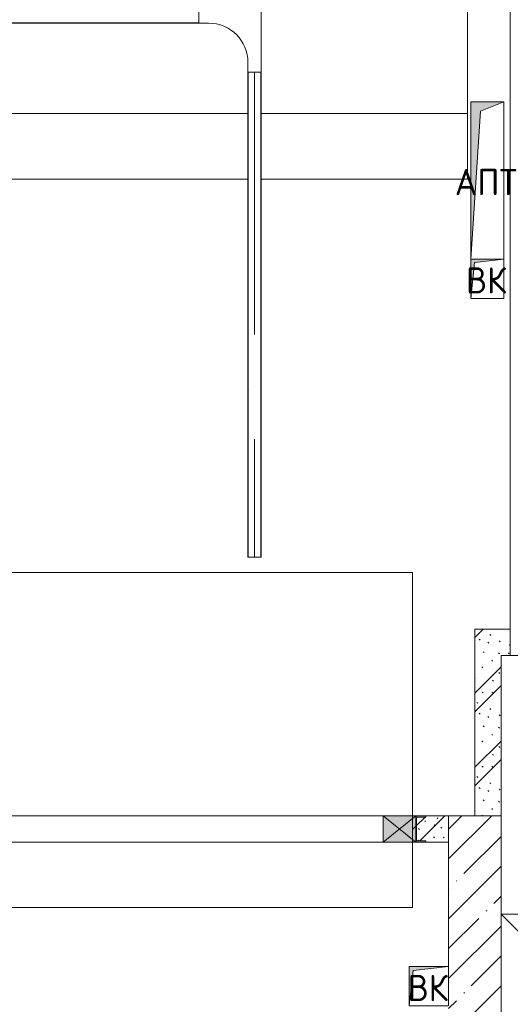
# Model space of a CAD drawing. Header units: millimetres. Extents: x -32229 to 192519, y -13689 to 125138.
# Tile 215 of 256: x 68465 to 72205, y 80662 to 88177. Entities that reach past the tile are written whole.
import ezdxf

# ---------------------------------------------------------------- set-up
doc = ezdxf.new("R2010")
doc.units = ezdxf.units.MM
doc.linetypes.add('ADSK_Осевая', pattern=[2800, 2000, -400, 0, -400])
for name, color, linetype, lineweight in [('A-____-NOTE-TEXT', 7, 'Continuous', 18), ('A-DOOR-____-OTLN', 7, 'Continuous', 18), ('A-FLOR-____-OTLN', 7, 'Continuous', 18), ('A-GLAZ-____-MCUT', 7, 'Continuous', 9), ('A-GLAZ-____-OTLN', 7, 'Continuous', 18), ('A-WALL-____-MCUT', 7, 'Continuous', 40), ('A-WALL-____-PATT', 7, 'Continuous', 40), ('E-CABL-TRAY-CNTR', 7, 'ADSK_Осевая', 18), ('E-CABL-TRAY-OTLN', 7, 'Continuous', 18), ('I-WALL-____-MCUT', 7, 'Continuous', 40), ('M-EQPM-____-OTLN', 7, 'Continuous', 18), ('S-COLS-____-MCUT', 7, 'Continuous', 40), ('S-COLS-____-OTLN', 7, 'Continuous', 18)]:
    doc.layers.add(name, color=color, linetype=linetype, lineweight=lineweight)
doc.styles.add('GOST Common', font='GOST_Common.ttf', dxfattribs={"height": 200})
pattern_1 = [(135, (300.56, 377.28), (-565.6854, 6e-14), [10, -790]), (135, (349.8, 474.73), (-565.6854, 6e-14), [10, -790]), (135, (423.93, 473.06), (-565.6854, 6e-14), [10, -790]), (135, (229.92, 447.9), (-565.6854, 6e-14), [10, -790]), (135, (155.08, 447.9), (-565.6854, 6e-14), [10, -790]), (135, (114.9, 369.03), (-565.6854, 6e-14), [10, -790]), (135, (132.43, 285.8), (-565.6854, 6e-14), [10, -790]), (135, (214.66, 322), (-565.6854, 6e-14), [10, -790]), (135, (198.16, 261.88), (-565.6854, 6e-14), [10, -790]), (135, (45.2, 272.9), (-565.6854, 6e-14), [10, -790]), (135, (42.32, 336.16), (-565.6854, 6e-14), [10, -790]), (135, (92.26, 192.24), (-565.6854, 6e-14), [10, -790]), (135, (7.07, 149.2), (-565.6854, 6e-14), [10, -790]), (135, (80.6, 95.1), (-565.6854, 6e-14), [10, -790]), (135, (79.53, 36.94), (-565.6854, 6e-14), [10, -790]), (135, (153.87, 74.56), (-565.6854, 6e-14), [10, -790]), (135, (228.35, 124.8), (-565.6854, 6e-14), [10, -790]), (135, (279.75, 180.4), (-565.6854, 6e-14), [10, -790]), (135, (282.9, 31.63), (-565.6854, 6e-14), [10, -790]), (135, (377.38, 53.45), (-565.6854, 6e-14), [10, -790]), (135, (352.28, 102.7), (-565.6854, 6e-14), [10, -790]), (135, (354.05, 0), (-565.6854, 6e-14), [10, -790]), (135, (553.23, 16.45), (-565.6854, 6e-14), [10, -790]), (135, (542.38, 63.45), (-565.6854, 6e-14), [10, -790]), (135, (536.58, 239.3), (-565.6854, 6e-14), [10, -790]), (135, (475.85, 203.9), (-565.6854, 6e-14), [10, -790]), (135, (475.85, 316.54), (-565.6854, 6e-14), [10, -790]), (135, (520.8, 408.7), (-565.6854, 6e-14), [10, -790]), (135, (551.1, 470.8), (-565.6854, 6e-14), [10, -790]), (135, (235.25, 537.93), (-565.6854, 6e-14), [10, -790]), (135, (407.25, 547.65), (-565.6854, 6e-14), [10, -790]), (135, (94.5, 558.6), (-565.6854, 6e-14), [10, -790]), (135, (46.4, 532.3), (-565.6854, 6e-14), [10, -790]), (135, (85.56, 465.04), (-565.6854, 6e-14), [10, -790]), (135, (355.53, 181.14), (-565.6854, 6e-14), [10, -790]), (135, (362.23, 243.6), (-565.6854, 6e-14), [10, -790]), (135, (413.45, 344.1), (-565.6854, 6e-14), [10, -790]), (135, (286.3, 273.25), (-565.6854, 6e-14), [10, -790]), (135, (423.02, 263.72), (-565.6854, 6e-14), [10, -790]), (135, (162.94, 190.2), (-565.6854, 6e-14), [10, -790]), (135, (470.25, 120.93), (-565.6854, 6e-14), [10, -790]), (135, (484.48, 9.78), (-565.6854, 6e-14), [10, -790]), (45, (0, 212.13), (-565.6854, 0), []), (45, (212.13, 0), (-565.6854, 0), []), (45, (353.55, 0), (-565.6854, 0), []), (45, (0, 353.55), (-565.6854, 0), [])]

# ---------------------------------------------------------------- blocks, each defined once
blk = doc.blocks.new('АР-Ворота сборка - Ворота секционные_3500х2600 _h_-1815922--01 ЭЛ')
at = {"layer": 'A-DOOR-____-OTLN', "color": 253, "lineweight": 5, "true_color": 0xaaaaaa}
for p, q in [((200.1, 1958.8), (-1625, 1958.8)), ((-1625, 1958.8), (-1625, 690.3)), ((1875, 1958.8), (300.1, 1958.8)), ((1875, -600), (1875, 1958.8)), ((-1625, 590.3), (-1625, -600)), ((-1625, -100), (200.1, -100)), ((300.1, -100), (1875, -100)), ((-1625, -600), (200.1, -600)), ((300.1, -600), (1875, -600))]:
    blk.add_line(p, q, dxfattribs=at)
blk = doc.blocks.new('АР_Отверстие прямоугольное - ВК-3971447--01 ЭЛ')
at = {"layer": 'A-GLAZ-____-OTLN', "lineweight": 13, "true_color": 0xf0f0f0}
blk.add_hatch(color=7, dxfattribs=at).paths.add_polyline_path([(250, -100), (250, 100), (0, 100), (0, -100)])
at = {"layer": 'A-GLAZ-____-MCUT', "color": 253, "lineweight": 13, "true_color": 0xaaaaaa}
for p, q in [((0, 100), (0, -100)), ((250, 100), (250, -100))]:
    blk.add_line(p, q, dxfattribs=at)
at = {"layer": 'A-GLAZ-____-OTLN', "color": 253, "lineweight": 5, "true_color": 0xaaaaaa}
for p, q in [((250, 100), (0, -100)), ((0, 100), (250, -100))]:
    blk.add_line(p, q, dxfattribs=at)
at = {"layer": 'A-GLAZ-____-OTLN', "color": 253, "lineweight": 13, "true_color": 0xaaaaaa}
for p, q in [((250, 100), (0, 100)), ((0, 100), (0, -100)), ((250, -100), (250, 100)), ((0, -100), (250, -100))]:
    blk.add_line(p, q, dxfattribs=at)
blk = doc.blocks.new('АР_Канал вертикальный прямоугольный - ВК-7102894--01 ЭЛ')
at = {"layer": 'M-EQPM-____-OTLN', "lineweight": 13, "true_color": 0xe2e2e2}
blk.add_hatch(color=254, dxfattribs=at).paths.add_polyline_path([(-125, -150), (-97.5, 122.5), (125, 150), (-125, 150)])
at = {"layer": 'M-EQPM-____-OTLN', "color": 253, "lineweight": 13, "true_color": 0xaaaaaa}
for p, q in [((125, 150), (-125, 150)), ((-125, 150), (-125, -150)), ((125, 150), (-125, 150)), ((-125, 150), (-125, -150)), ((-125, -150), (-125, 150)), ((-125, 150), (125, 150)), ((-125, -150), (-97.5, 122.5)), ((-125, -150), (-97.5, 122.5)), ((-97.5, 122.5), (125, 150)), ((-97.5, 122.5), (125, 150)), ((125, -150), (125, 150)), ((125, 150), (125, -150)), ((-125, -150), (125, -150)), ((125, -150), (-125, -150))]:
    blk.add_line(p, q, dxfattribs=at)
blk = doc.blocks.new('АР_Канал вертикальный прямоугольный - АПТ-7102893--01 ЭЛ')
at = {"layer": 'M-EQPM-____-OTLN', "lineweight": 13, "true_color": 0xe2e2e2}
blk.add_hatch(color=254, dxfattribs=at).paths.add_polyline_path([(-125, -600), (-52.5, 527.5), (125, 600), (-125, 600), (-125, -404.7)])
at = {"layer": 'M-EQPM-____-OTLN', "color": 253, "lineweight": 13, "true_color": 0xaaaaaa}
for p, q in [((125, 600), (-125, 600)), ((-125, 600), (-125, -600)), ((125, 600), (-125, 600)), ((-125, 600), (-125, -600)), ((-125, -600), (-125, 600)), ((-125, 600), (125, 600)), ((-125, -600), (-52.5, 527.5)), ((-125, -600), (-52.5, 527.5)), ((-52.5, 527.5), (125, 600)), ((-52.5, 527.5), (125, 600)), ((125, -600), (125, 600)), ((125, 600), (125, -600)), ((-125, -600), (125, -600)), ((125, -600), (-125, -600))]:
    blk.add_line(p, q, dxfattribs=at)
blk = doc.blocks.new('АР-Ворота сборка - Ворота секционные_3500х2600 _h_-V254--01 ЭЛ')
at = {"layer": 'A-DOOR-____-OTLN', "color": 253, "lineweight": 5, "true_color": 0xaaaaaa}
for p, q in [((1875, 1958.8), (-1625, 1958.8)), ((-1625, 1958.8), (-1625, -600)), ((1875, -600), (1875, 1958.8)), ((-1625, -100), (1875, -100)), ((-1625, -600), (1875, -600))]:
    blk.add_line(p, q, dxfattribs=at)
blk = doc.blocks.new('АР_Канал вертикальный прямоугольный - ВК-6253430--01 ЭЛ')
at = {"layer": 'M-EQPM-____-OTLN', "lineweight": 13, "true_color": 0xe2e2e2}
blk.add_hatch(color=254, dxfattribs=at).paths.add_polyline_path([(-150, -150), (-120, 120), (150, 150), (-150, 150), (-150, -37.3)])
at = {"layer": 'M-EQPM-____-OTLN', "color": 253, "lineweight": 13, "true_color": 0xaaaaaa}
for p, q in [((150, 150), (-150, 150)), ((-150, 150), (-150, -150)), ((150, 150), (-150, 150)), ((-150, 150), (-150, -150)), ((-150, -150), (-150, 150)), ((-150, 150), (150, 150)), ((-150, -150), (-120, 120)), ((-150, -150), (-120, 120)), ((-120, 120), (150, 150)), ((-120, 120), (150, 150)), ((150, -150), (150, 150)), ((150, 150), (150, -150)), ((-150, -150), (150, -150)), ((150, -150), (-150, -150))]:
    blk.add_line(p, q, dxfattribs=at)
blk = doc.blocks.new('АР_Фахверк_ _Швеллер полки параллельные_ - 20П-6908877--01 ЭЛ')
at = {"layer": 'S-COLS-____-OTLN', "lineweight": 15, "true_color": 0xaaaaaa}
blk.add_hatch(color=253, dxfattribs=at).paths.add_polyline_path([(-23, 100), (-23, -100), (53, -100), (53, -91), (-17.8, -91), (-17.8, 91), (53, 91), (53, 100)])
at = {"layer": 'S-COLS-____-MCUT', "color": 253, "lineweight": 15, "true_color": 0xaaaaaa}
for p, q in [((53, 100), (-23, 100)), ((-23, 100), (-23, -100)), ((-17.8, -91), (-17.8, 91)), ((-17.8, 91), (53, 91)), ((53, 91), (53, 100)), ((-23, -100), (53, -100)), ((53, -91), (-17.8, -91)), ((53, -100), (53, -91))]:
    blk.add_line(p, q, dxfattribs=at)
blk = doc.blocks.new('Наметкина 10_РД_АР_П_отсоединено_rvt-1--01 ЭЛ')
at = {"layer": 'A-WALL-____-PATT', "lineweight": 5, "true_color": 0xaaaaaa}
h = blk.add_hatch(dxfattribs=at)
h.set_pattern_fill('FP_6', color=253, style=0, pattern_type=2)
h.set_pattern_definition(pattern_1)
h.paths.add_polyline_path([(72135.3, 83325), (72205.3, 83325), (72205.3, 83525), (71935.3, 83525), (71935.3, 83325)])
h = blk.add_hatch(dxfattribs=at)
h.set_pattern_fill('FP_6', color=253, style=0, pattern_type=2)
h.set_pattern_definition(pattern_1)
h.paths.add_polyline_path([(72135.3, 82100), (72135.3, 83325), (71935.3, 83325), (71935.3, 82100)])
h = blk.add_hatch(dxfattribs=at)
h.set_pattern_fill('FP_6', color=253, style=0, pattern_type=2)
h.set_pattern_definition(pattern_1)
h.paths.add_polyline_path([(71561.3, 81900), (71735.3, 81900), (71735.3, 82100), (71561.3, 82100), (71561.3, 82091), (71490.5, 82091), (71490.5, 81909), (71561.3, 81909)])
h.paths.add_polyline_path([(71485.3, 81900), (71485.3, 82100), (71460.3, 82100), (71460.3, 81900)])
at = {"layer": 'S-COLS-____-OTLN', "lineweight": 5, "true_color": 0xaaaaaa}
h = blk.add_hatch(dxfattribs=at)
h.set_pattern_fill('FP_1', color=253, style=0, pattern_type=2)
h.set_pattern_definition([(45, (0, 0), (-228.0985, 228.0985), []), (45, (228.1, 0), (-228.0985, 228.0985), [403.225, -80.645, 6.706, -73.939])])
h.paths.add_polyline_path([(72135.3, 79700), (72135.3, 82100), (71735.3, 82100), (71735.3, 79700)])
at = {"layer": 'A-FLOR-____-OTLN', "color": 253, "lineweight": 13, "true_color": 0xaaaaaa}
for p, q in [((71235.3, 82100), (67935.3, 82100)), ((67935.3, 82100), (71235.3, 82100)), ((71460.3, 82100), (71235.3, 82100)), ((71235.3, 82100), (71460.3, 82100)), ((72135.3, 81350), (77065.7, 81350)), ((72135.3, 81350), (75135.3, 78350)), ((72135.3, 81350), (77065.7, 81350))]:
    blk.add_line(p, q, dxfattribs=at)
at = {"layer": 'A-WALL-____-MCUT', "color": 253, "lineweight": 13, "true_color": 0xaaaaaa}
for p, q in [((72205.3, 93100), (72205.3, 83325)), ((72205.3, 83325), (72455.3, 83325))]:
    blk.add_line(p, q, dxfattribs=at)
at = {"layer": 'I-WALL-____-MCUT', "color": 253, "lineweight": 13, "true_color": 0xaaaaaa}
for p, q in [((72205.3, 83525), (71935.3, 83525)), ((71935.3, 83525), (71935.3, 83325)), ((72205.3, 83325), (72205.3, 83525)), ((71935.3, 83325), (71935.3, 82100)), ((72135.3, 82100), (72135.3, 83325)), ((72135.3, 83325), (72205.3, 83325)), ((71485.3, 82100), (71460.3, 82100)), ((71460.3, 82100), (71460.3, 81900)), ((71735.3, 82100), (71561.3, 82100)), ((71735.3, 81900), (71735.3, 82100)), ((71935.3, 82100), (72135.3, 82100)), ((71460.3, 81900), (71485.3, 81900)), ((71561.3, 81900), (71735.3, 81900))]:
    blk.add_line(p, q, dxfattribs=at)
at = {"layer": 'S-COLS-____-MCUT', "color": 253, "lineweight": 15, "true_color": 0xaaaaaa}
for p, q in [((71735.3, 82100), (71735.3, 80950)), ((72135.3, 82100), (71735.3, 82100)), ((72135.3, 79700), (72135.3, 82100))]:
    blk.add_line(p, q, dxfattribs=at)
at = {"layer": 'A-DOOR-____-OTLN', "color": 253, "lineweight": 13, "true_color": 0xaaaaaa}
for name, p in [('АР-Ворота сборка - Ворота секционные_3500х2600 _h_-1815922--01 ЭЛ', (70005.3, 87560)), ('АР-Ворота сборка - Ворота секционные_3500х2600 _h_-V254--01 ЭЛ', (69585.3, 82000))]:
    blk.add_blockref(name, p, dxfattribs=at)
at = {"layer": 'A-GLAZ-____-OTLN', "color": 253, "lineweight": 13, "true_color": 0xaaaaaa}
blk.add_blockref('АР_Отверстие прямоугольное - ВК-3971447--01 ЭЛ', (71235.3, 82000), dxfattribs=at)
at = {"layer": 'M-EQPM-____-OTLN', "color": 253, "lineweight": 13, "true_color": 0xaaaaaa}
for name, p in [('АР_Канал вертикальный прямоугольный - АПТ-7102893--01 ЭЛ', (72030.3, 86950)), ('АР_Канал вертикальный прямоугольный - ВК-7102894--01 ЭЛ', (72030.3, 86200)), ('АР_Канал вертикальный прямоугольный - ВК-6253430--01 ЭЛ', (71585.3, 80800))]:
    blk.add_blockref(name, p, dxfattribs=at)
at = {"layer": 'S-COLS-____-OTLN', "color": 253, "lineweight": 13, "true_color": 0xaaaaaa}
blk.add_blockref('АР_Фахверк_ _Швеллер полки параллельные_ - 20П-6908877--01 ЭЛ', (71508.3, 82000), dxfattribs=at)
at = {"layer": 'A-____-NOTE-TEXT', "color": 253, "lineweight": 5, "true_color": 0xaaaaaa, "char_height": 200, "attachment_point": 1, "style": 'GOST Common'}
for s, insert, width in [('АПТ', (71782.1, 87037.2), 609.282), ('ВК', (71868.1, 86287.2), 400.844), ('ВК', (71423.1, 80887.2), 400.844)]:
    blk.add_mtext(s, dxfattribs=dict(at, insert=insert, width=width))
blk = doc.blocks.new('M_Горизонтальный тройник для канального - Радиус 300 мм-V270--01 ЭЛ')
at = {"layer": 'E-CABL-TRAY-OTLN', "color": 5, "true_color": 0x0000ff}
for p, q in [((425, 50), (-425, 50)), ((-425, 50), (-425, -50)), ((425, -50), (425, 50)), ((-425, -50), (-350, -50)), ((350, -50), (425, -50)), ((-50, -350), (-50, -425)), ((50, -425), (50, -350)), ((-50, -425), (50, -425))]:
    blk.add_line(p, q, dxfattribs=at)
for centre, start, end in [((-350, -350), 0, 90), ((350, -350), 90, 180)]:
    blk.add_arc(centre, 300, start, end, dxfattribs=at)

msp = doc.modelspace()

# ---------------------------------------------------------------- linework, layer by layer
at = {"layer": 'E-CABL-TRAY-CNTR', "color": 5, "true_color": 0x0000ff}
msp.add_line((70255.4, 87775.3), (70255.4, 84075.3), dxfattribs=at)
at = {"layer": 'E-CABL-TRAY-OTLN', "color": 5, "true_color": 0x0000ff}
for p, q in [((69830.4, 88152.8), (47050.4, 88152.8)), ((69830.4, 88150.3), (47050.4, 88150.3)), ((69830.4, 88152.8), (69830.4, 88150.3)), ((70205.4, 87775.3), (70208, 87775.3)), ((70205.4, 87775.3), (70205.4, 84075.3)), ((70208, 87775.3), (70208, 84075.3)), ((70302.9, 87775.3), (70305.4, 87775.3)), ((70302.9, 87775.3), (70302.9, 84075.3)), ((70305.4, 87775.3), (70305.4, 84075.3)), ((70305.4, 84075.3), (70205.4, 84075.3))]:
    msp.add_line(p, q, dxfattribs=at)

# ---------------------------------------------------------------- block references
at = {"lineweight": 5}
msp.add_blockref('Наметкина 10_РД_АР_П_отсоединено_rvt-1--01 ЭЛ', (0, 0), dxfattribs=at)
at = {"layer": 'E-CABL-TRAY-OTLN', "color": 5, "true_color": 0x0000ff, "rotation": 270}
msp.add_blockref('M_Горизонтальный тройник для канального - Радиус 300 мм-V270--01 ЭЛ', (70255.4, 88200.3), dxfattribs=at)

doc.saveas('drawing.dxf')
